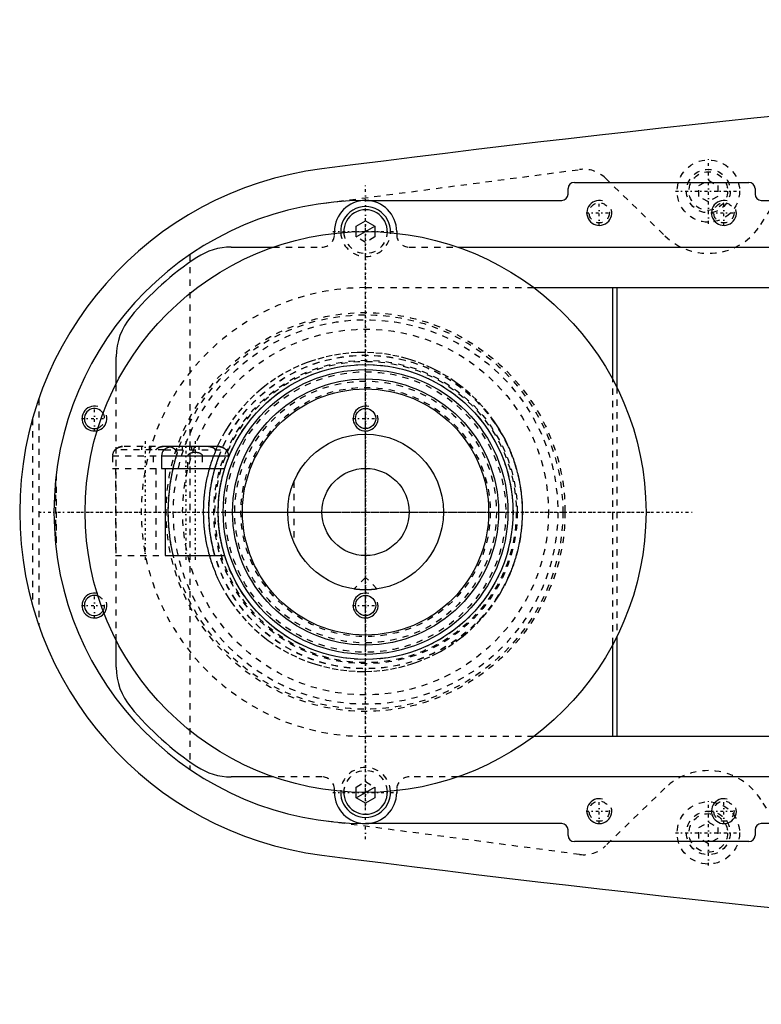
# Model space of a CAD drawing. Extents: x -1055 to 156, y -125 to 125.
# Tile 1 of 6: x -1055 to -936, y -79 to 79. Entities that reach past the tile are written whole.
import ezdxf

# ---------------------------------------------------------------- set-up
doc = ezdxf.new("R2010")
doc.units = 0
doc.linetypes.add('CENTER', pattern=[1.5, 0.45, -0.5, 0.05, -0.5])
doc.linetypes.add('DASHED', pattern=[2, 1, -1])
for name, color, linetype in [('AM_0', 7, 'CONTINUOUS'), ('AM_10', 7, 'CONTINUOUS'), ('AM_3', 7, 'DASHED'), ('AM_7', 7, 'CENTER')]:
    doc.layers.add(name, color=color, linetype=linetype)

msp = doc.modelspace()

# ---------------------------------------------------------------- linework, layer by layer
at = {"layer": 'AM_0', "color": 7, "linetype": 'CONTINUOUS'}
for p, q in [((-966.5, 52.9), (-938.5, 52.9)), ((-967.5, 51), (-967.5, 51.9)), ((-937.5, 51.9), (-937.5, 51)), ((-1000, 50), (-968.5, 50)), ((-936.5, 50), (-830, 50)), ((-1001.5, 45.87), (-1000, 46.73)), ((-1001.5, 44.97), (-1001.5, 45.87)), ((-1000, 46.73), (-998.5, 45.87)), ((-998.5, 45.87), (-998.5, 44.97)), ((-1005, 44.72), (-1005, 45)), ((-995, 45), (-995, 44.72)), ((-1021.56, 42.5), (-1014.79, 42.5)), ((-985.21, 42.5), (-867, 42.5)), ((-973, 36), (-901.33, 36)), ((-960.3, 21.18), (-960.3, 36)), ((-959.7, 36), (-959.7, 20.03)), ((-1040, 20.62), (-1040, 24.92)), ((-1032.26, 10), (-1032.34, 10)), ((-1023.58, 10.5), (-1031.12, 10.5)), ((-1022.36, 10), (-1022.44, 10)), ((-1032.73, 9), (-1032.73, 7)), ((-1032.73, 9), (-1021.98, 9)), ((-1021.98, 8.74), (-1021.98, 9)), ((-1032.73, 7), (-1022.59, 7)), ((-1032.15, 7), (-1032.15, -7)), ((-1032.15, -7), (-1022.59, -7)), ((-959.7, -20.03), (-959.7, -36)), ((-1040, -24.92), (-1040, -20.62)), ((-960.3, -36), (-960.3, -21.18)), ((-901.33, -36), (-973, -36)), ((-1014.79, -42.5), (-1021.56, -42.5)), ((-867, -42.5), (-985.21, -42.5)), ((-1005, -45), (-1005, -44.72)), ((-1001.5, -45.87), (-1001.5, -44.97)), ((-998.5, -44.97), (-998.5, -45.87)), ((-995, -44.72), (-995, -45)), ((-1000, -46.73), (-1001.5, -45.87)), ((-998.5, -45.87), (-1000, -46.73)), ((-968.5, -50), (-1000, -50)), ((-830, -50), (-936.5, -50)), ((-967.5, -51.9), (-967.5, -51)), ((-937.5, -51), (-937.5, -51.9)), ((-938.5, -52.9), (-966.5, -52.9))]:
    msp.add_line(p, q, dxfattribs=at)
for points in [[(-1032.26, 10, 0), (-1032.24, 10.02, 0), (-1032.21, 10.06, 0), (-1032.17, 10.1, 0), (-1032.15, 10.11, 0), (-1032.13, 10.13, 0), (-1032.08, 10.17, 0), (-1032.04, 10.2, 0), (-1031.99, 10.23, 0), (-1031.94, 10.27, 0), (-1031.89, 10.3, 0), (-1031.87, 10.31, 0), (-1031.84, 10.32, 0), (-1031.79, 10.35, 0), (-1031.74, 10.37, 0), (-1031.69, 10.39, 0), (-1031.64, 10.41, 0), (-1031.59, 10.43, 0), (-1031.56, 10.44, 0), (-1031.54, 10.44, 0), (-1031.48, 10.46, 0), (-1031.43, 10.47, 0), (-1031.4, 10.48, 0)], [(-1022.44, 10, 0), (-1022.46, 10.03, 0), (-1022.51, 10.07, 0), (-1022.56, 10.12, 0), (-1022.59, 10.14, 0), (-1022.62, 10.17, 0), (-1022.68, 10.21, 0), (-1022.74, 10.25, 0), (-1022.8, 10.29, 0), (-1022.86, 10.33, 0), (-1022.93, 10.36, 0), (-1022.96, 10.37, 0), (-1022.99, 10.38, 0), (-1023.05, 10.41, 0), (-1023.12, 10.43, 0), (-1023.19, 10.45, 0), (-1023.26, 10.47, 0), (-1023.33, 10.48, 0), (-1023.37, 10.49, 0), (-1023.41, 10.49, 0), (-1023.48, 10.5, 0), (-1023.55, 10.5, 0), (-1023.58, 10.5, 0)], [(-1023.3, 10.48, 0), (-1023.27, 10.47, 0), (-1023.22, 10.46, 0), (-1023.16, 10.44, 0), (-1023.14, 10.44, 0), (-1023.11, 10.43, 0), (-1023.06, 10.41, 0), (-1023.01, 10.39, 0), (-1022.96, 10.37, 0), (-1022.91, 10.35, 0), (-1022.86, 10.32, 0), (-1022.83, 10.31, 0), (-1022.81, 10.3, 0), (-1022.76, 10.27, 0), (-1022.71, 10.23, 0), (-1022.66, 10.2, 0), (-1022.62, 10.17, 0), (-1022.57, 10.13, 0), (-1022.55, 10.11, 0), (-1022.53, 10.1, 0), (-1022.49, 10.06, 0), (-1022.46, 10.02, 0), (-1022.44, 10, 0)], [(-1000, -12.5, 0), (-1000.01, -12.5, 0), (-1000.04, -12.5, 0), (-1000.07, -12.5, 0), (-1000.08, -12.5, 0), (-1000.1, -12.5, 0), (-1000.12, -12.5, 0), (-1000.15, -12.5, 0), (-1000.18, -12.5, 0), (-1000.2, -12.5, 0), (-1000.23, -12.5, 0), (-1000.25, -12.5, 0), (-1000.26, -12.5, 0), (-1000.29, -12.5, 0), (-1000.31, -12.5, 0), (-1000.34, -12.5, 0), (-1000.37, -12.49, 0), (-1000.4, -12.49, 0), (-1000.41, -12.49, 0), (-1000.42, -12.49, 0), (-1000.45, -12.49, 0), (-1000.48, -12.49, 0), (-1000.49, -12.49, 0), (-1000.51, -12.49, 0), (-1000.53, -12.49, 0), (-1000.56, -12.49, 0), (-1000.57, -12.49, 0), (-1000.59, -12.49, 0), (-1000.61, -12.48, 0), (-1000.64, -12.48, 0), (-1000.67, -12.48, 0), (-1000.69, -12.48, 0), (-1000.72, -12.48, 0), (-1000.73, -12.48, 0), (-1000.74, -12.48, 0), (-1000.77, -12.48, 0), (-1000.8, -12.47, 0), (-1000.82, -12.47, 0), (-1000.85, -12.47, 0), (-1000.87, -12.47, 0), (-1000.88, -12.47, 0), (-1000.9, -12.47, 0), (-1000.92, -12.47, 0), (-1000.94, -12.46, 0), (-1000.97, -12.46, 0), (-1000.99, -12.46, 0), (-1001.01, -12.46, 0), (-1001.03, -12.46, 0), (-1001.04, -12.46, 0), (-1001.06, -12.45, 0), (-1001.08, -12.45, 0), (-1001.1, -12.45, 0), (-1001.13, -12.45, 0), (-1001.15, -12.45, 0), (-1001.16, -12.45, 0), (-1001.17, -12.45, 0), (-1001.19, -12.44, 0), (-1001.21, -12.44, 0), (-1001.23, -12.44, 0), (-1001.25, -12.44, 0), (-1001.27, -12.44, 0), (-1001.28, -12.43, 0), (-1001.29, -12.43, 0), (-1001.31, -12.43, 0), (-1001.33, -12.43, 0), (-1001.34, -12.43, 0), (-1001.34, -12.43, 0), (-1001.36, -12.43, 0), (-1001.38, -12.42, 0), (-1001.39, -12.42, 0), (-1001.4, -12.42, 0), (-1001.41, -12.42, 0), (-1001.43, -12.42, 0), (-1001.45, -12.42, 0), (-1001.46, -12.41, 0), (-1001.48, -12.41, 0), (-1001.49, -12.41, 0), (-1001.5, -12.41, 0), (-1001.51, -12.41, 0), (-1001.53, -12.41, 0), (-1001.54, -12.4, 0), (-1001.56, -12.4, 0), (-1001.57, -12.4, 0), (-1001.58, -12.4, 0), (-1001.59, -12.4, 0), (-1001.6, -12.4, 0), (-1001.61, -12.4, 0), (-1001.63, -12.39, 0), (-1001.64, -12.39, 0), (-1001.65, -12.39, 0), (-1001.66, -12.39, 0), (-1001.67, -12.39, 0), (-1001.68, -12.39, 0), (-1001.69, -12.39, 0), (-1001.7, -12.38, 0), (-1001.71, -12.38, 0), (-1001.72, -12.38, 0), (-1001.73, -12.38, 0), (-1001.73, -12.38, 0), (-1001.74, -12.38, 0), (-1001.75, -12.38, 0), (-1001.76, -12.38, 0), (-1001.77, -12.37, 0), (-1001.78, -12.37, 0), (-1001.78, -12.37, 0), (-1001.78, -12.37, 0), (-1001.79, -12.37, 0), (-1001.8, -12.37, 0), (-1001.8, -12.37, 0), (-1001.81, -12.37, 0), (-1001.81, -12.37, 0), (-1001.82, -12.37, 0), (-1001.82, -12.37, 0), (-1001.82, -12.37, 0), (-1001.83, -12.37, 0), (-1001.83, -12.36, 0), (-1001.84, -12.36, 0), (-1001.84, -12.36, 0), (-1001.84, -12.36, 0), (-1001.85, -12.36, 0), (-1001.85, -12.36, 0), (-1001.85, -12.36, 0), (-1001.85, -12.36, 0), (-1001.86, -12.36, 0), (-1001.86, -12.36, 0), (-1001.86, -12.36, 0), (-1001.86, -12.36, 0), (-1001.86, -12.36, 0), (-1001.86, -12.36, 0), (-1001.86, -12.36, 0), (-1001.86, -12.36, 0)], [(-998.14, -12.36, 0), (-998.14, -12.36, 0), (-998.14, -12.36, 0), (-998.14, -12.36, 0), (-998.14, -12.36, 0), (-998.14, -12.36, 0), (-998.14, -12.36, 0), (-998.14, -12.36, 0), (-998.15, -12.36, 0), (-998.15, -12.36, 0), (-998.15, -12.36, 0), (-998.15, -12.36, 0), (-998.16, -12.36, 0), (-998.16, -12.36, 0), (-998.16, -12.36, 0), (-998.17, -12.36, 0), (-998.17, -12.37, 0), (-998.18, -12.37, 0), (-998.18, -12.37, 0), (-998.18, -12.37, 0), (-998.19, -12.37, 0), (-998.19, -12.37, 0), (-998.2, -12.37, 0), (-998.2, -12.37, 0), (-998.21, -12.37, 0), (-998.22, -12.37, 0), (-998.22, -12.37, 0), (-998.22, -12.37, 0), (-998.23, -12.37, 0), (-998.24, -12.38, 0), (-998.25, -12.38, 0), (-998.26, -12.38, 0), (-998.27, -12.38, 0), (-998.27, -12.38, 0), (-998.28, -12.38, 0), (-998.29, -12.38, 0), (-998.3, -12.38, 0), (-998.31, -12.39, 0), (-998.32, -12.39, 0), (-998.33, -12.39, 0), (-998.34, -12.39, 0), (-998.35, -12.39, 0), (-998.36, -12.39, 0), (-998.37, -12.39, 0), (-998.39, -12.4, 0), (-998.4, -12.4, 0), (-998.41, -12.4, 0), (-998.42, -12.4, 0), (-998.43, -12.4, 0), (-998.44, -12.4, 0), (-998.46, -12.4, 0), (-998.47, -12.41, 0), (-998.49, -12.41, 0), (-998.5, -12.41, 0), (-998.51, -12.41, 0), (-998.52, -12.41, 0), (-998.54, -12.41, 0), (-998.55, -12.42, 0), (-998.57, -12.42, 0), (-998.59, -12.42, 0), (-998.6, -12.42, 0), (-998.61, -12.42, 0), (-998.62, -12.42, 0), (-998.64, -12.43, 0), (-998.66, -12.43, 0), (-998.66, -12.43, 0), (-998.67, -12.43, 0), (-998.69, -12.43, 0), (-998.71, -12.43, 0), (-998.72, -12.43, 0), (-998.73, -12.44, 0), (-998.75, -12.44, 0), (-998.77, -12.44, 0), (-998.79, -12.44, 0), (-998.81, -12.44, 0), (-998.83, -12.45, 0), (-998.84, -12.45, 0), (-998.85, -12.45, 0), (-998.87, -12.45, 0), (-998.9, -12.45, 0), (-998.92, -12.45, 0), (-998.94, -12.45, 0), (-998.96, -12.46, 0), (-998.97, -12.46, 0), (-998.99, -12.46, 0), (-999.01, -12.46, 0), (-999.03, -12.46, 0), (-999.06, -12.46, 0), (-999.08, -12.47, 0), (-999.1, -12.47, 0), (-999.12, -12.47, 0), (-999.13, -12.47, 0), (-999.15, -12.47, 0), (-999.18, -12.47, 0), (-999.2, -12.47, 0), (-999.23, -12.48, 0), (-999.26, -12.48, 0), (-999.27, -12.48, 0), (-999.28, -12.48, 0), (-999.31, -12.48, 0), (-999.33, -12.48, 0), (-999.36, -12.48, 0), (-999.39, -12.48, 0), (-999.41, -12.49, 0), (-999.43, -12.49, 0), (-999.44, -12.49, 0), (-999.47, -12.49, 0), (-999.49, -12.49, 0), (-999.51, -12.49, 0), (-999.52, -12.49, 0), (-999.55, -12.49, 0), (-999.58, -12.49, 0), (-999.59, -12.49, 0), (-999.6, -12.49, 0), (-999.63, -12.49, 0), (-999.66, -12.5, 0), (-999.69, -12.5, 0), (-999.71, -12.5, 0), (-999.74, -12.5, 0), (-999.75, -12.5, 0), (-999.77, -12.5, 0), (-999.8, -12.5, 0), (-999.82, -12.5, 0), (-999.85, -12.5, 0), (-999.88, -12.5, 0), (-999.9, -12.5, 0), (-999.92, -12.5, 0), (-999.93, -12.5, 0), (-999.96, -12.5, 0), (-999.99, -12.5, 0), (-1000, -12.5, 0)]]:
    msp.add_polyline3d(points, dxfattribs=at)
for centre, radius in [((-1000, 0), 45), ((-1000, 0), 23.65), ((-1000, 0), 22.85), ((-1000, 0), 21.35), ((-1000, 0), 19.75), ((-1000, 15), 1.62), ((-1000, 0), 12.5), ((-1000, 0), 7), ((-1000, -15), 1.62)]:
    msp.add_circle(centre, radius, dxfattribs=at)
for centre, radius, start, end in [((-623.05, -2920.27), 3000, 91.26165, 97.35313), ((-1000, 0), 55.5, 97.2532, 262.7468), ((-966.5, 51.9), 1, 90, 180), ((-938.5, 51.9), 1, 0, 90), ((-968.5, 51), 1, 270, 0), ((-936.5, 51), 1, 180, 270), ((-1000, 0), 50, 90, 270), ((-1000, 45), 5, 0, 180), ((-1000, 45), 4, 357.4527, 182.5473), ((-1000, 45), 3.5, 357.7713, 182.2287), ((-1021.56, 32.5), 10, 90, 123.5573), ((-1000, 0), 49, 123.5573, 140.2849), ((-1030, 24.92), 10, 140.2849, 180), ((-1043.5, 15), 1.62, 31.4794, 290.4694), ((-1031.23, 9), 1.5, 138.1897, 180), ((-1023.48, 9), 1.5, 0, 41.8103), ((-1043.5, -15), 1.62, 69.5306, 328.5206), ((-1030, -24.92), 10, 180, 219.7151), ((-1000, 0), 49, 219.7151, 236.4427), ((-1021.56, -32.5), 10, 236.4427, 270), ((-1000, -45), 5, 180, 0), ((-1000, -45), 4, 177.4527, 2.5473), ((-1000, -45), 3.5, 177.7713, 2.2287), ((-968.5, -51), 1, 0, 90), ((-936.5, -51), 1, 90, 180), ((-966.5, -51.9), 1, 180, 270), ((-938.5, -51.9), 1, 270, 0), ((-623.05, 2920.27), 3000, 262.64687, 268.73835)]:
    msp.add_arc(centre, radius, start, end, dxfattribs=at)
at = {"layer": 'AM_10', "color": 7, "linetype": 'CONTINUOUS'}
for p, q in [((-1001.5, 44.13), (-998.5, 45.87)), ((-1001.5, -45.87), (-998.5, -44.13))]:
    msp.add_line(p, q, dxfattribs=at)
for centre in [(-962.5, 48), (-942.5, 48), (-1043.5, 15), (-1000, 15), (-1043.5, -15), (-1000, -15), (-962.5, -48), (-942.5, -48)]:
    msp.add_arc(centre, 2, 75, 15, dxfattribs=at)
at = {"layer": 'AM_3', "color": 6, "linetype": 'DASHED'}
for p, q in [((-936.56, 46.13), (-929.22, 57.68)), ((-1006.53, 49.57), (-965.65, 54.96)), ((-961.52, 53.59), (-951.96, 44.32)), ((-946.5, 52.37), (-945, 53.23)), ((-946.5, 50.63), (-946.5, 52.37)), ((-945, 53.23), (-943.5, 52.37)), ((-943.5, 52.37), (-943.5, 50.63)), ((-945, 49.77), (-946.5, 50.63)), ((-943.5, 50.63), (-945, 49.77)), ((-1005, 44.5), (-1005, 44.72)), ((-1001.5, 44.13), (-1001.5, 44.97)), ((-998.5, 44.97), (-998.5, 44.13)), ((-995, 44.72), (-995, 44.5)), ((-1000, 43.27), (-1001.5, 44.13)), ((-998.5, 44.13), (-1000, 43.27)), ((-1028.19, 41.3), (-1028.19, -41.3)), ((-1014.79, 42.5), (-1007, 42.5)), ((-993, 42.5), (-985.21, 42.5)), ((-1000, 36), (-973, 36)), ((-1040, -20.62), (-1040, 20.62)), ((-960.3, -21.18), (-960.3, 21.18)), ((-959.7, 20.03), (-959.7, -20.03)), ((-1052.45, 18.15), (-1052.45, -18.15)), ((-1053.45, 14.95), (-1053.45, -14.95)), ((-1032.26, 10), (-1040.22, 10)), ((-1031.71, 10.5), (-1038.99, 10.5)), ((-1035.95, 10.5), (-1035.95, 10)), ((-1034.75, 10.5), (-1034.75, 10)), ((-1032.26, 10), (-1022.44, 10)), ((-1031.12, 10.5), (-1031.71, 10.5)), ((-1030.34, 9), (-1030.19, 9.51)), ((-1029.45, 10.5), (-1029.45, 10)), ((-1028.25, 10.5), (-1028.25, 10)), ((-1027.95, 10.5), (-1027.95, 10)), ((-1026.75, 10.5), (-1026.75, 10)), ((-1025.21, 10.5), (-1025.17, 10.5)), ((-1025.21, 10.5), (-1025.17, 10.5)), ((-1040.6, 9), (-1040.6, 7)), ((-1040.6, 9), (-1032.73, 9)), ((-1034.1, 9), (-1034.1, 7)), ((-1028.5, 7), (-1028.5, 9)), ((-1026.2, 9), (-1026.2, 7)), ((-1023.6, 8.69), (-1023.6, 9)), ((-1040.6, 7), (-1032.73, 7)), ((-1040.15, 7), (-1040.15, -7)), ((-1033.65, 7), (-1033.65, -7)), ((-1049.77, 4.76), (-1049.77, -4.76)), ((-1049.63, 6.05), (-1049.63, -6.05)), ((-1011.5, 4.9), (-1011.5, -4.9)), ((-1040.15, -7), (-1032.15, -7)), ((-1000, -10.5), (-1001.86, -12.36)), ((-998.14, -12.36), (-1000, -10.5)), ((-973, -36), (-1000, -36)), ((-1007, -42.5), (-1014.79, -42.5)), ((-985.21, -42.5), (-993, -42.5)), ((-1001.5, -44.13), (-1000, -43.27)), ((-1001.5, -44.97), (-1001.5, -44.13)), ((-1000, -43.27), (-998.5, -44.13)), ((-998.5, -44.13), (-998.5, -44.97)), ((-1005, -44.72), (-1005, -44.5)), ((-995, -44.5), (-995, -44.72)), ((-951.96, -44.32), (-961.52, -53.59)), ((-929.22, -57.68), (-936.56, -46.13)), ((-965.65, -54.96), (-1006.53, -49.57)), ((-946.5, -50.63), (-945, -49.77)), ((-945, -49.77), (-943.5, -50.63)), ((-946.5, -52.37), (-946.5, -50.63)), ((-943.5, -50.63), (-943.5, -52.37)), ((-945, -53.23), (-946.5, -52.37)), ((-943.5, -52.37), (-945, -53.23))]:
    msp.add_line(p, q, dxfattribs=at)
for points in [[(-974.81, 0, 0), (-974.81, 0.13, 0), (-974.81, 0.4, 0), (-974.82, 0.66, 0), (-974.82, 0.8, 0), (-974.83, 0.93, 0), (-974.84, 1.2, 0), (-974.85, 1.47, 0), (-974.87, 1.74, 0), (-974.89, 2.01, 0), (-974.91, 2.28, 0), (-974.92, 2.41, 0), (-974.94, 2.55, 0), (-974.97, 2.82, 0), (-975, 3.09, 0), (-975.03, 3.36, 0), (-975.07, 3.63, 0), (-975.11, 3.9, 0), (-975.13, 4.03, 0), (-975.15, 4.17, 0), (-975.2, 4.44, 0), (-975.25, 4.7, 0), (-975.27, 4.84, 0), (-975.3, 4.97, 0), (-975.35, 5.24, 0), (-975.41, 5.51, 0), (-975.44, 5.64, 0), (-975.47, 5.78, 0), (-975.53, 6.05, 0), (-975.6, 6.31, 0), (-975.67, 6.58, 0), (-975.74, 6.84, 0), (-975.82, 7.11, 0), (-975.86, 7.24, 0), (-975.89, 7.37, 0), (-975.98, 7.63, 0), (-976.06, 7.89, 0), (-976.14, 8.15, 0), (-976.23, 8.41, 0), (-976.32, 8.67, 0), (-976.37, 8.8, 0), (-976.42, 8.93, 0), (-976.52, 9.18, 0), (-976.61, 9.44, 0), (-976.72, 9.69, 0), (-976.82, 9.94, 0), (-976.93, 10.19, 0), (-976.98, 10.32, 0), (-977.04, 10.44, 0), (-977.15, 10.69, 0), (-977.26, 10.93, 0), (-977.68, 11.78, 0), (-978.46, 13.17, 0), (-978.88, 13.84, 0), (-979.31, 14.49, 0), (-980.22, 15.73, 0), (-981.17, 16.88, 0), (-982.17, 17.95, 0), (-983.22, 18.96, 0), (-984.34, 19.92, 0), (-984.91, 20.37, 0), (-985.5, 20.8, 0), (-986.72, 21.62, 0), (-987.97, 22.37, 0), (-988.61, 22.71, 0), (-989.26, 23.04, 0), (-990.58, 23.63, 0), (-991.92, 24.14, 0), (-992.6, 24.37, 0), (-993.27, 24.58, 0), (-994.64, 24.93, 0), (-996, 25.21, 0), (-997.35, 25.41, 0), (-998.69, 25.54, 0), (-1000.01, 25.59, 0), (-1000.67, 25.59, 0), (-1001.33, 25.58, 0), (-1002.66, 25.5, 0), (-1004.01, 25.34, 0), (-1005.36, 25.11, 0), (-1006.72, 24.81, 0), (-1008.06, 24.43, 0), (-1008.73, 24.21, 0), (-1009.39, 23.98, 0), (-1010.7, 23.44, 0), (-1011.98, 22.84, 0), (-1013.24, 22.16, 0), (-1014.45, 21.42, 0), (-1015.62, 20.6, 0), (-1016.19, 20.17, 0), (-1016.75, 19.72, 0), (-1017.82, 18.78, 0), (-1018.84, 17.79, 0), (-1019.81, 16.73, 0), (-1020.74, 15.59, 0), (-1021.63, 14.36, 0), (-1022.05, 13.72, 0), (-1022.46, 13.05, 0), (-1023.22, 11.67, 0), (-1023.63, 10.84, 0), (-1023.74, 10.6, 0), (-1023.85, 10.35, 0), (-1023.9, 10.23, 0), (-1023.96, 10.11, 0), (-1024.06, 9.86, 0), (-1024.16, 9.61, 0), (-1024.26, 9.36, 0), (-1024.36, 9.11, 0), (-1024.46, 8.86, 0), (-1024.5, 8.73, 0), (-1024.55, 8.61, 0), (-1024.64, 8.35, 0), (-1024.72, 8.1, 0), (-1024.81, 7.84, 0), (-1024.89, 7.58, 0), (-1024.97, 7.32, 0), (-1025.01, 7.19, 0), (-1025.05, 7.06, 0), (-1025.12, 6.8, 0), (-1025.19, 6.54, 0), (-1025.26, 6.27, 0), (-1025.32, 6.01, 0), (-1025.39, 5.75, 0), (-1025.42, 5.61, 0), (-1025.45, 5.48, 0), (-1025.5, 5.22, 0), (-1025.56, 4.95, 0), (-1025.58, 4.82, 0), (-1025.61, 4.68, 0), (-1025.66, 4.42, 0), (-1025.7, 4.15, 0), (-1025.72, 4.01, 0), (-1025.74, 3.88, 0), (-1025.78, 3.61, 0), (-1025.82, 3.34, 0), (-1025.85, 3.08, 0), (-1025.89, 2.81, 0), (-1025.91, 2.54, 0), (-1025.93, 2.4, 0), (-1025.94, 2.27, 0), (-1025.96, 2, 0), (-1025.98, 1.73, 0), (-1026, 1.47, 0), (-1026.01, 1.2, 0), (-1026.02, 0.93, 0), (-1026.03, 0.8, 0), (-1026.03, 0.66, 0), (-1026.04, 0.4, 0), (-1026.04, 0.13, 0), (-1026.04, 0, 0), (-1026.04, -0.13, 0), (-1026.04, -0.4, 0), (-1026.03, -0.66, 0), (-1026.03, -0.8, 0), (-1026.02, -0.93, 0), (-1026.01, -1.2, 0), (-1026, -1.47, 0), (-1025.98, -1.73, 0), (-1025.96, -2, 0), (-1025.94, -2.27, 0), (-1025.93, -2.4, 0), (-1025.91, -2.54, 0), (-1025.89, -2.81, 0), (-1025.85, -3.08, 0), (-1025.82, -3.34, 0), (-1025.78, -3.61, 0), (-1025.74, -3.88, 0), (-1025.72, -4.01, 0), (-1025.7, -4.15, 0), (-1025.66, -4.42, 0), (-1025.61, -4.68, 0), (-1025.58, -4.82, 0), (-1025.56, -4.95, 0), (-1025.5, -5.22, 0), (-1025.45, -5.48, 0), (-1025.42, -5.61, 0), (-1025.39, -5.75, 0), (-1025.32, -6.01, 0), (-1025.26, -6.27, 0), (-1025.19, -6.54, 0), (-1025.12, -6.8, 0), (-1025.05, -7.06, 0), (-1025.01, -7.19, 0), (-1024.97, -7.32, 0), (-1024.89, -7.58, 0), (-1024.81, -7.84, 0), (-1024.72, -8.1, 0), (-1024.64, -8.35, 0), (-1024.55, -8.61, 0), (-1024.5, -8.73, 0), (-1024.46, -8.86, 0), (-1024.36, -9.11, 0), (-1024.26, -9.36, 0), (-1024.16, -9.61, 0), (-1024.06, -9.86, 0), (-1023.96, -10.11, 0), (-1023.9, -10.23, 0), (-1023.85, -10.35, 0), (-1023.74, -10.6, 0), (-1023.63, -10.84, 0), (-1023.22, -11.67, 0), (-1022.46, -13.05, 0), (-1022.05, -13.72, 0), (-1021.63, -14.36, 0), (-1020.74, -15.59, 0), (-1019.81, -16.73, 0), (-1018.84, -17.79, 0), (-1017.82, -18.78, 0), (-1016.75, -19.72, 0), (-1016.19, -20.17, 0), (-1015.62, -20.6, 0), (-1014.45, -21.42, 0), (-1013.24, -22.16, 0), (-1011.98, -22.84, 0), (-1010.7, -23.44, 0), (-1009.39, -23.98, 0), (-1008.73, -24.21, 0), (-1008.06, -24.43, 0), (-1006.72, -24.81, 0), (-1005.36, -25.11, 0), (-1004.01, -25.34, 0), (-1002.66, -25.5, 0), (-1001.33, -25.58, 0), (-1000.67, -25.59, 0), (-1000.01, -25.59, 0), (-998.69, -25.54, 0), (-997.35, -25.41, 0), (-996, -25.21, 0), (-994.64, -24.93, 0), (-993.27, -24.58, 0), (-992.6, -24.37, 0), (-991.92, -24.14, 0), (-990.58, -23.63, 0), (-989.26, -23.04, 0), (-988.61, -22.71, 0), (-987.97, -22.37, 0), (-986.72, -21.62, 0), (-985.5, -20.8, 0), (-984.91, -20.37, 0), (-984.34, -19.92, 0), (-983.22, -18.96, 0), (-982.17, -17.95, 0), (-981.17, -16.88, 0), (-980.22, -15.73, 0), (-979.31, -14.49, 0), (-978.88, -13.84, 0), (-978.46, -13.17, 0), (-977.68, -11.78, 0), (-977.26, -10.93, 0), (-977.15, -10.69, 0), (-977.04, -10.44, 0), (-976.98, -10.32, 0), (-976.93, -10.19, 0), (-976.82, -9.94, 0), (-976.72, -9.69, 0), (-976.61, -9.44, 0), (-976.52, -9.18, 0), (-976.42, -8.93, 0), (-976.37, -8.8, 0), (-976.32, -8.67, 0), (-976.23, -8.41, 0), (-976.14, -8.15, 0), (-976.06, -7.89, 0), (-975.98, -7.63, 0), (-975.89, -7.37, 0), (-975.86, -7.24, 0), (-975.82, -7.11, 0), (-975.74, -6.84, 0), (-975.67, -6.58, 0), (-975.6, -6.31, 0), (-975.53, -6.05, 0), (-975.47, -5.78, 0), (-975.44, -5.64, 0), (-975.41, -5.51, 0), (-975.35, -5.24, 0), (-975.3, -4.97, 0), (-975.27, -4.84, 0), (-975.25, -4.7, 0), (-975.2, -4.44, 0), (-975.15, -4.17, 0), (-975.13, -4.03, 0), (-975.11, -3.9, 0), (-975.07, -3.63, 0), (-975.03, -3.36, 0), (-975, -3.09, 0), (-974.97, -2.82, 0), (-974.94, -2.55, 0), (-974.92, -2.41, 0), (-974.91, -2.28, 0), (-974.89, -2.01, 0), (-974.87, -1.74, 0), (-974.85, -1.47, 0), (-974.84, -1.2, 0), (-974.83, -0.93, 0), (-974.82, -0.8, 0), (-974.82, -0.66, 0), (-974.81, -0.4, 0), (-974.81, -0.13, 0), (-974.81, 0, 0)], [(-1038.99, 10.5, 0), (-1039.02, 10.5, 0), (-1039.09, 10.5, 0), (-1039.17, 10.49, 0), (-1039.2, 10.49, 0), (-1039.24, 10.48, 0), (-1039.31, 10.47, 0), (-1039.38, 10.45, 0), (-1039.45, 10.43, 0), (-1039.52, 10.41, 0), (-1039.58, 10.38, 0), (-1039.62, 10.37, 0), (-1039.65, 10.36, 0), (-1039.71, 10.33, 0), (-1039.77, 10.29, 0), (-1039.84, 10.25, 0), (-1039.9, 10.21, 0), (-1039.96, 10.17, 0), (-1039.98, 10.14, 0), (-1040.01, 10.12, 0), (-1040.06, 10.07, 0), (-1040.11, 10.03, 0), (-1040.13, 10, 0)], [(-1040.13, 10, 0), (-1040.13, 10.01, 0), (-1040.11, 10.02, 0), (-1040.1, 10.04, 0), (-1040.09, 10.04, 0), (-1040.09, 10.05, 0), (-1040.07, 10.06, 0), (-1040.06, 10.08, 0), (-1040.05, 10.09, 0), (-1040.03, 10.1, 0), (-1040.02, 10.12, 0), (-1040.01, 10.12, 0), (-1040, 10.13, 0), (-1039.99, 10.14, 0), (-1039.97, 10.15, 0), (-1039.95, 10.17, 0), (-1039.94, 10.18, 0), (-1039.92, 10.19, 0), (-1039.91, 10.2, 0), (-1039.91, 10.2, 0), (-1039.89, 10.22, 0), (-1039.87, 10.23, 0), (-1039.86, 10.23, 0)], [(-1039.86, 10.23, 0), (-1039.85, 10.24, 0), (-1039.82, 10.26, 0), (-1039.8, 10.28, 0), (-1039.78, 10.29, 0), (-1039.77, 10.29, 0), (-1039.74, 10.31, 0), (-1039.71, 10.32, 0), (-1039.68, 10.34, 0), (-1039.66, 10.35, 0), (-1039.63, 10.36, 0), (-1039.62, 10.37, 0), (-1039.6, 10.38, 0), (-1039.57, 10.39, 0), (-1039.55, 10.4, 0), (-1039.52, 10.41, 0), (-1039.49, 10.42, 0), (-1039.46, 10.43, 0), (-1039.44, 10.43, 0), (-1039.43, 10.44, 0), (-1039.4, 10.45, 0), (-1039.37, 10.45, 0), (-1039.35, 10.46, 0)], [(-1039.35, 10.46, 0), (-1039.34, 10.46, 0), (-1039.32, 10.47, 0), (-1039.3, 10.47, 0), (-1039.29, 10.47, 0), (-1039.28, 10.47, 0), (-1039.26, 10.48, 0), (-1039.24, 10.48, 0), (-1039.22, 10.48, 0), (-1039.2, 10.49, 0), (-1039.18, 10.49, 0), (-1039.17, 10.49, 0), (-1039.16, 10.49, 0), (-1039.14, 10.49, 0), (-1039.12, 10.49, 0), (-1039.1, 10.5, 0), (-1039.08, 10.5, 0), (-1039.06, 10.5, 0), (-1039.05, 10.5, 0), (-1039.04, 10.5, 0), (-1039.02, 10.5, 0), (-1039, 10.5, 0), (-1038.99, 10.5, 0)], [(-1032.49, 10.5, 0), (-1032.52, 10.5, 0), (-1032.59, 10.5, 0), (-1032.67, 10.49, 0), (-1032.7, 10.49, 0), (-1032.74, 10.48, 0), (-1032.81, 10.47, 0), (-1032.88, 10.45, 0), (-1032.95, 10.43, 0), (-1033.02, 10.41, 0), (-1033.08, 10.38, 0), (-1033.12, 10.37, 0), (-1033.15, 10.36, 0), (-1033.21, 10.33, 0), (-1033.27, 10.29, 0), (-1033.34, 10.25, 0), (-1033.4, 10.21, 0), (-1033.46, 10.17, 0), (-1033.48, 10.14, 0), (-1033.51, 10.12, 0), (-1033.56, 10.07, 0), (-1033.61, 10.03, 0), (-1033.63, 10, 0)], [(-1032.49, 10.5, 0), (-1032.52, 10.5, 0), (-1032.59, 10.5, 0), (-1032.67, 10.49, 0), (-1032.7, 10.49, 0), (-1032.74, 10.48, 0), (-1032.81, 10.47, 0), (-1032.88, 10.45, 0), (-1032.95, 10.43, 0), (-1033.02, 10.41, 0), (-1033.08, 10.38, 0), (-1033.12, 10.37, 0), (-1033.15, 10.36, 0), (-1033.21, 10.33, 0), (-1033.27, 10.29, 0), (-1033.34, 10.25, 0), (-1033.4, 10.21, 0), (-1033.46, 10.17, 0), (-1033.48, 10.14, 0), (-1033.51, 10.12, 0), (-1033.56, 10.07, 0), (-1033.61, 10.03, 0), (-1033.63, 10, 0)], [(-1033.63, 10, 0), (-1033.61, 10.03, 0), (-1033.56, 10.07, 0), (-1033.51, 10.12, 0), (-1033.48, 10.14, 0), (-1033.46, 10.17, 0), (-1033.4, 10.21, 0), (-1033.34, 10.25, 0), (-1033.27, 10.29, 0), (-1033.21, 10.33, 0), (-1033.15, 10.36, 0), (-1033.12, 10.37, 0), (-1033.08, 10.38, 0), (-1033.02, 10.41, 0), (-1032.95, 10.43, 0), (-1032.88, 10.45, 0), (-1032.81, 10.47, 0), (-1032.74, 10.48, 0), (-1032.7, 10.49, 0), (-1032.67, 10.49, 0), (-1032.59, 10.5, 0), (-1032.52, 10.5, 0), (-1032.49, 10.5, 0)], [(-1033.63, 10, 0), (-1033.63, 10.01, 0), (-1033.61, 10.02, 0), (-1033.6, 10.04, 0), (-1033.59, 10.04, 0), (-1033.59, 10.05, 0), (-1033.57, 10.06, 0), (-1033.56, 10.08, 0), (-1033.55, 10.09, 0), (-1033.53, 10.1, 0), (-1033.52, 10.12, 0), (-1033.51, 10.12, 0), (-1033.5, 10.13, 0), (-1033.49, 10.14, 0), (-1033.47, 10.15, 0), (-1033.45, 10.17, 0), (-1033.44, 10.18, 0), (-1033.42, 10.19, 0), (-1033.41, 10.2, 0), (-1033.41, 10.2, 0), (-1033.39, 10.22, 0), (-1033.37, 10.23, 0), (-1033.36, 10.23, 0)], [(-1033.36, 10.23, 0), (-1033.34, 10.25, 0), (-1033.3, 10.28, 0), (-1033.25, 10.3, 0), (-1033.23, 10.32, 0), (-1033.21, 10.33, 0), (-1033.16, 10.35, 0), (-1033.11, 10.37, 0), (-1033.07, 10.39, 0), (-1033.02, 10.41, 0), (-1032.97, 10.42, 0), (-1032.95, 10.43, 0), (-1032.92, 10.44, 0), (-1032.87, 10.45, 0), (-1032.82, 10.46, 0), (-1032.77, 10.47, 0), (-1032.72, 10.48, 0), (-1032.67, 10.49, 0), (-1032.64, 10.49, 0), (-1032.62, 10.5, 0), (-1032.56, 10.5, 0), (-1032.51, 10.5, 0), (-1032.49, 10.5, 0)], [(-1031.71, 10.5, 0), (-1031.66, 10.5, 0), (-1031.56, 10.49, 0), (-1031.46, 10.48, 0), (-1031.41, 10.47, 0)], [(-1030.57, 10, 0), (-1030.58, 10.02, 0), (-1030.62, 10.06, 0), (-1030.66, 10.09, 0), (-1030.68, 10.11, 0), (-1030.7, 10.13, 0), (-1030.74, 10.16, 0), (-1030.79, 10.2, 0), (-1030.83, 10.23, 0), (-1030.88, 10.26, 0), (-1030.93, 10.29, 0), (-1030.95, 10.31, 0), (-1030.98, 10.32, 0), (-1031.03, 10.34, 0), (-1031.08, 10.37, 0), (-1031.12, 10.39, 0), (-1031.17, 10.41, 0), (-1031.22, 10.42, 0), (-1031.25, 10.43, 0), (-1031.28, 10.44, 0), (-1031.33, 10.45, 0), (-1031.39, 10.47, 0), (-1031.41, 10.47, 0)], [(-1031.4, 10.48, 0), (-1031.35, 10.48, 0), (-1031.26, 10.49, 0), (-1031.16, 10.5, 0), (-1031.12, 10.5, 0)], [(-1028.5, 9, 0), (-1028.5, 9, 0), (-1028.5, 9.01, 0), (-1028.5, 9.01, 0), (-1028.5, 9.01, 0), (-1028.5, 9.01, 0), (-1028.5, 9.02, 0), (-1028.5, 9.02, 0), (-1028.5, 9.03, 0), (-1028.5, 9.03, 0), (-1028.5, 9.04, 0), (-1028.5, 9.04, 0), (-1028.5, 9.04, 0), (-1028.5, 9.05, 0), (-1028.5, 9.05, 0), (-1028.5, 9.05, 0), (-1028.5, 9.06, 0), (-1028.5, 9.06, 0), (-1028.5, 9.07, 0), (-1028.5, 9.07, 0), (-1028.49, 9.07, 0), (-1028.49, 9.08, 0), (-1028.49, 9.08, 0), (-1028.49, 9.08, 0), (-1028.49, 9.08, 0), (-1028.49, 9.09, 0), (-1028.49, 9.09, 0), (-1028.49, 9.09, 0), (-1028.49, 9.1, 0), (-1028.49, 9.1, 0), (-1028.48, 9.12, 0), (-1028.47, 9.14, 0), (-1028.46, 9.16, 0), (-1028.45, 9.19, 0), (-1028.43, 9.21, 0), (-1028.42, 9.22, 0), (-1028.42, 9.23, 0), (-1028.4, 9.25, 0), (-1028.38, 9.27, 0), (-1028.37, 9.29, 0), (-1028.35, 9.3, 0), (-1028.33, 9.32, 0), (-1028.32, 9.33, 0), (-1028.3, 9.34, 0), (-1028.28, 9.36, 0), (-1028.26, 9.37, 0), (-1028.25, 9.38, 0), (-1028.24, 9.39, 0), (-1028.22, 9.4, 0), (-1028.19, 9.41, 0), (-1028.18, 9.42, 0), (-1028.17, 9.42, 0), (-1028.15, 9.43, 0), (-1028.13, 9.45, 0), (-1028.1, 9.46, 0), (-1028.08, 9.47, 0), (-1028.06, 9.48, 0), (-1028.05, 9.48, 0), (-1028.03, 9.49, 0), (-1028.01, 9.49, 0), (-1027.98, 9.5, 0), (-1027.96, 9.51, 0), (-1027.93, 9.52, 0), (-1027.91, 9.53, 0), (-1027.9, 9.53, 0), (-1027.88, 9.53, 0), (-1027.86, 9.54, 0), (-1027.83, 9.55, 0), (-1027.81, 9.55, 0), (-1027.78, 9.56, 0), (-1027.75, 9.56, 0), (-1027.74, 9.57, 0), (-1027.73, 9.57, 0), (-1027.7, 9.57, 0), (-1027.67, 9.58, 0), (-1027.65, 9.58, 0), (-1027.62, 9.58, 0), (-1027.59, 9.59, 0), (-1027.58, 9.59, 0), (-1027.57, 9.59, 0), (-1027.54, 9.59, 0), (-1027.52, 9.59, 0), (-1027.43, 9.6, 0), (-1027.35, 9.6, 0), (-1027.27, 9.6, 0), (-1027.18, 9.59, 0), (-1027.16, 9.59, 0), (-1027.13, 9.59, 0), (-1027.12, 9.59, 0), (-1027.11, 9.59, 0), (-1027.08, 9.58, 0), (-1027.05, 9.58, 0), (-1027.03, 9.58, 0), (-1027, 9.57, 0), (-1026.97, 9.57, 0), (-1026.96, 9.57, 0), (-1026.95, 9.56, 0), (-1026.92, 9.56, 0), (-1026.89, 9.55, 0), (-1026.87, 9.55, 0), (-1026.84, 9.54, 0), (-1026.82, 9.53, 0), (-1026.8, 9.53, 0), (-1026.79, 9.53, 0), (-1026.77, 9.52, 0), (-1026.74, 9.51, 0), (-1026.72, 9.5, 0), (-1026.69, 9.49, 0), (-1026.67, 9.49, 0), (-1026.65, 9.48, 0), (-1026.64, 9.48, 0), (-1026.62, 9.47, 0), (-1026.6, 9.46, 0), (-1026.57, 9.45, 0), (-1026.55, 9.43, 0), (-1026.53, 9.42, 0), (-1026.52, 9.42, 0), (-1026.51, 9.41, 0), (-1026.48, 9.4, 0), (-1026.46, 9.39, 0), (-1026.45, 9.38, 0), (-1026.44, 9.37, 0), (-1026.42, 9.36, 0), (-1026.4, 9.34, 0), (-1026.38, 9.33, 0), (-1026.37, 9.32, 0), (-1026.35, 9.3, 0), (-1026.33, 9.29, 0), (-1026.32, 9.27, 0), (-1026.3, 9.25, 0), (-1026.28, 9.23, 0), (-1026.28, 9.22, 0), (-1026.27, 9.21, 0), (-1026.25, 9.19, 0), (-1026.24, 9.16, 0), (-1026.23, 9.14, 0), (-1026.22, 9.13, 0), (-1026.22, 9.12, 0), (-1026.22, 9.12, 0), (-1026.22, 9.12, 0), (-1026.22, 9.11, 0), (-1026.22, 9.11, 0), (-1026.22, 9.11, 0), (-1026.21, 9.1, 0), (-1026.21, 9.1, 0), (-1026.21, 9.09, 0), (-1026.21, 9.09, 0), (-1026.21, 9.09, 0), (-1026.21, 9.08, 0), (-1026.21, 9.08, 0), (-1026.21, 9.08, 0), (-1026.21, 9.08, 0), (-1026.21, 9.07, 0), (-1026.2, 9.07, 0), (-1026.2, 9.07, 0), (-1026.2, 9.06, 0), (-1026.2, 9.06, 0), (-1026.2, 9.05, 0), (-1026.2, 9.05, 0), (-1026.2, 9.05, 0), (-1026.2, 9.04, 0), (-1026.2, 9.04, 0), (-1026.2, 9.04, 0), (-1026.2, 9.03, 0), (-1026.2, 9.03, 0), (-1026.2, 9.02, 0), (-1026.2, 9.02, 0), (-1026.2, 9.01, 0), (-1026.2, 9.01, 0), (-1026.2, 9.01, 0), (-1026.2, 9.01, 0), (-1026.2, 9, 0), (-1026.2, 9, 0)], [(-1024.07, 10, 0), (-1024.09, 10.03, 0), (-1024.14, 10.07, 0), (-1024.19, 10.12, 0), (-1024.22, 10.14, 0), (-1024.24, 10.17, 0), (-1024.3, 10.21, 0), (-1024.36, 10.25, 0), (-1024.43, 10.29, 0), (-1024.49, 10.33, 0), (-1024.55, 10.36, 0), (-1024.58, 10.37, 0), (-1024.62, 10.38, 0), (-1024.68, 10.41, 0), (-1024.75, 10.43, 0), (-1024.82, 10.45, 0), (-1024.89, 10.47, 0), (-1024.96, 10.48, 0), (-1025, 10.49, 0), (-1025.03, 10.49, 0), (-1025.11, 10.5, 0), (-1025.18, 10.5, 0), (-1025.21, 10.5, 0)], [(-1025.17, 10.5, 0), (-1025.14, 10.5, 0), (-1025.07, 10.49, 0), (-1025, 10.49, 0), (-1024.96, 10.48, 0), (-1024.93, 10.47, 0), (-1024.86, 10.46, 0), (-1024.79, 10.44, 0), (-1024.72, 10.42, 0), (-1024.66, 10.4, 0), (-1024.6, 10.38, 0), (-1024.57, 10.36, 0), (-1024.54, 10.35, 0), (-1024.47, 10.32, 0), (-1024.41, 10.28, 0), (-1024.35, 10.25, 0), (-1024.29, 10.2, 0), (-1024.24, 10.16, 0), (-1024.21, 10.14, 0), (-1024.19, 10.12, 0), (-1024.14, 10.07, 0), (-1024.09, 10.02, 0), (-1024.07, 10, 0)], [(-1025.17, 10.5, 0), (-1025.14, 10.5, 0), (-1025.07, 10.49, 0), (-1025, 10.49, 0), (-1024.96, 10.48, 0), (-1024.93, 10.47, 0), (-1024.86, 10.46, 0), (-1024.79, 10.44, 0), (-1024.72, 10.42, 0), (-1024.66, 10.4, 0), (-1024.6, 10.38, 0), (-1024.57, 10.36, 0), (-1024.54, 10.35, 0), (-1024.47, 10.32, 0), (-1024.41, 10.28, 0), (-1024.35, 10.25, 0), (-1024.29, 10.2, 0), (-1024.24, 10.16, 0), (-1024.21, 10.14, 0), (-1024.19, 10.12, 0), (-1024.14, 10.07, 0), (-1024.09, 10.02, 0), (-1024.07, 10, 0)], [(-1024.07, 10, 0), (-1024.09, 10.02, 0), (-1024.14, 10.07, 0), (-1024.19, 10.12, 0), (-1024.21, 10.14, 0), (-1024.24, 10.16, 0), (-1024.29, 10.2, 0), (-1024.35, 10.25, 0), (-1024.41, 10.28, 0), (-1024.47, 10.32, 0), (-1024.54, 10.35, 0), (-1024.57, 10.36, 0), (-1024.6, 10.38, 0), (-1024.66, 10.4, 0), (-1024.72, 10.42, 0), (-1024.79, 10.44, 0), (-1024.86, 10.46, 0), (-1024.93, 10.47, 0), (-1024.96, 10.48, 0), (-1025, 10.49, 0), (-1025.07, 10.49, 0), (-1025.14, 10.5, 0), (-1025.17, 10.5, 0)], [(-1023.58, 10.5, 0), (-1023.54, 10.5, 0), (-1023.44, 10.49, 0), (-1023.35, 10.48, 0), (-1023.3, 10.48, 0)], [(-1030.87, 7, 0), (-1030.85, 7.06, 0), (-1030.82, 7.18, 0), (-1030.8, 7.31, 0), (-1030.78, 7.37, 0), (-1030.77, 7.43, 0), (-1030.74, 7.55, 0), (-1030.71, 7.67, 0), (-1030.68, 7.78, 0), (-1030.65, 7.9, 0), (-1030.62, 8.02, 0), (-1030.6, 8.07, 0), (-1030.59, 8.13, 0), (-1030.56, 8.24, 0), (-1030.53, 8.35, 0), (-1030.5, 8.46, 0), (-1030.47, 8.56, 0), (-1030.44, 8.66, 0), (-1030.43, 8.71, 0), (-1030.41, 8.76, 0), (-1030.38, 8.86, 0), (-1030.36, 8.95, 0), (-1030.34, 9, 0)], [(-1024.16, 7, 0), (-1024.13, 7.07, 0), (-1024.09, 7.22, 0), (-1024.05, 7.36, 0), (-1024.03, 7.43, 0), (-1024.01, 7.5, 0), (-1023.96, 7.63, 0), (-1023.92, 7.76, 0), (-1023.88, 7.88, 0), (-1023.84, 8, 0), (-1023.81, 8.11, 0), (-1023.79, 8.16, 0), (-1023.77, 8.21, 0), (-1023.74, 8.3, 0), (-1023.71, 8.39, 0), (-1023.69, 8.44, 0), (-1023.69, 8.45, 0), (-1023.68, 8.47, 0), (-1023.68, 8.47, 0), (-1023.68, 8.48, 0), (-1023.67, 8.49, 0), (-1023.67, 8.5, 0), (-1023.66, 8.52, 0), (-1023.66, 8.53, 0), (-1023.66, 8.54, 0), (-1023.65, 8.54, 0), (-1023.65, 8.55, 0), (-1023.65, 8.56, 0), (-1023.64, 8.57, 0), (-1023.64, 8.58, 0), (-1023.64, 8.59, 0), (-1023.63, 8.6, 0), (-1023.63, 8.6, 0), (-1023.63, 8.61, 0), (-1023.63, 8.62, 0), (-1023.63, 8.62, 0), (-1023.62, 8.63, 0), (-1023.62, 8.63, 0), (-1023.62, 8.64, 0), (-1023.62, 8.64, 0), (-1023.62, 8.65, 0), (-1023.62, 8.65, 0), (-1023.61, 8.66, 0), (-1023.61, 8.66, 0), (-1023.61, 8.67, 0), (-1023.61, 8.67, 0), (-1023.61, 8.67, 0), (-1023.61, 8.68, 0), (-1023.61, 8.68, 0), (-1023.6, 8.68, 0), (-1023.6, 8.68, 0), (-1023.6, 8.69, 0), (-1023.6, 8.69, 0), (-1023.6, 8.69, 0), (-1023.6, 8.69, 0), (-1023.6, 8.69, 0), (-1023.6, 8.69, 0), (-1023.6, 8.69, 0), (-1023.6, 8.69, 0)], [(-1022.59, 7, 0), (-1022.57, 7.08, 0), (-1022.52, 7.23, 0), (-1022.47, 7.38, 0), (-1022.45, 7.45, 0), (-1022.42, 7.52, 0), (-1022.38, 7.66, 0), (-1022.33, 7.79, 0), (-1022.29, 7.92, 0), (-1022.24, 8.04, 0), (-1022.2, 8.15, 0), (-1022.18, 8.2, 0), (-1022.16, 8.25, 0), (-1022.13, 8.35, 0), (-1022.09, 8.44, 0), (-1022.07, 8.49, 0), (-1022.07, 8.5, 0), (-1022.06, 8.51, 0), (-1022.06, 8.52, 0), (-1022.06, 8.53, 0), (-1022.05, 8.54, 0), (-1022.05, 8.55, 0), (-1022.04, 8.56, 0), (-1022.04, 8.58, 0), (-1022.04, 8.59, 0), (-1022.03, 8.59, 0), (-1022.03, 8.6, 0), (-1022.03, 8.61, 0), (-1022.02, 8.62, 0), (-1022.02, 8.63, 0), (-1022.02, 8.64, 0), (-1022.01, 8.65, 0), (-1022.01, 8.65, 0), (-1022.01, 8.66, 0), (-1022.01, 8.66, 0), (-1022, 8.67, 0), (-1022, 8.68, 0), (-1022, 8.68, 0), (-1022, 8.69, 0), (-1021.99, 8.69, 0), (-1021.99, 8.7, 0), (-1021.99, 8.7, 0), (-1021.99, 8.7, 0), (-1021.99, 8.71, 0), (-1021.99, 8.72, 0), (-1021.98, 8.72, 0), (-1021.98, 8.72, 0), (-1021.98, 8.73, 0), (-1021.98, 8.73, 0), (-1021.98, 8.73, 0), (-1021.98, 8.73, 0), (-1021.98, 8.74, 0), (-1021.98, 8.74, 0), (-1021.98, 8.74, 0), (-1021.98, 8.74, 0), (-1021.98, 8.74, 0), (-1021.98, 8.74, 0), (-1021.98, 8.74, 0), (-1021.98, 8.74, 0)], [(-1030.87, -7, 0), (-1030.88, -6.95, 0), (-1030.9, -6.84, 0), (-1030.92, -6.74, 0), (-1030.94, -6.68, 0), (-1030.95, -6.63, 0), (-1030.97, -6.52, 0), (-1030.99, -6.41, 0), (-1031.02, -6.3, 0), (-1031.04, -6.18, 0), (-1031.06, -6.07, 0), (-1031.07, -6.01, 0), (-1031.09, -5.95, 0), (-1031.11, -5.83, 0), (-1031.13, -5.71, 0), (-1031.15, -5.59, 0), (-1031.17, -5.47, 0), (-1031.19, -5.35, 0), (-1031.21, -5.29, 0), (-1031.22, -5.23, 0), (-1031.24, -5.1, 0), (-1031.26, -4.97, 0), (-1031.27, -4.91, 0), (-1031.33, -4.52, 0), (-1031.43, -3.72, 0), (-1031.52, -2.9, 0), (-1031.58, -2.07, 0), (-1031.63, -1.24, 0), (-1031.65, -0.41, 0), (-1031.65, 0, 0), (-1031.65, 0.41, 0), (-1031.63, 1.24, 0), (-1031.58, 2.07, 0), (-1031.52, 2.9, 0), (-1031.43, 3.72, 0), (-1031.33, 4.52, 0), (-1031.27, 4.91, 0), (-1031.26, 4.97, 0), (-1031.24, 5.1, 0), (-1031.22, 5.23, 0), (-1031.21, 5.29, 0), (-1031.19, 5.35, 0), (-1031.17, 5.47, 0), (-1031.15, 5.59, 0), (-1031.13, 5.71, 0), (-1031.11, 5.83, 0), (-1031.09, 5.95, 0), (-1031.07, 6.01, 0), (-1031.06, 6.07, 0), (-1031.04, 6.18, 0), (-1031.02, 6.3, 0), (-1030.99, 6.41, 0), (-1030.97, 6.52, 0), (-1030.95, 6.63, 0), (-1030.94, 6.68, 0), (-1030.92, 6.74, 0), (-1030.9, 6.84, 0), (-1030.88, 6.95, 0), (-1030.87, 7, 0)], [(-1024.16, -7, 0), (-1024.17, -6.96, 0), (-1024.19, -6.87, 0), (-1024.22, -6.77, 0), (-1024.23, -6.72, 0), (-1024.25, -6.68, 0), (-1024.28, -6.58, 0), (-1024.3, -6.47, 0), (-1024.33, -6.37, 0), (-1024.36, -6.26, 0), (-1024.39, -6.15, 0), (-1024.4, -6.1, 0), (-1024.41, -6.04, 0), (-1024.44, -5.93, 0), (-1024.47, -5.81, 0), (-1024.5, -5.69, 0), (-1024.52, -5.57, 0), (-1024.55, -5.45, 0), (-1024.57, -5.39, 0), (-1024.58, -5.33, 0), (-1024.61, -5.2, 0), (-1024.63, -5.08, 0), (-1024.64, -5.02, 0), (-1024.66, -4.95, 0), (-1024.68, -4.82, 0), (-1024.71, -4.69, 0), (-1024.72, -4.63, 0), (-1024.73, -4.56, 0), (-1024.76, -4.43, 0), (-1024.78, -4.3, 0), (-1024.8, -4.16, 0), (-1024.83, -4.02, 0), (-1024.85, -3.89, 0), (-1024.86, -3.82, 0), (-1024.87, -3.75, 0), (-1024.89, -3.61, 0), (-1024.91, -3.47, 0), (-1024.97, -2.98, 0), (-1025.06, -2.12, 0), (-1025.12, -1.26, 0), (-1025.15, -0.42, 0), (-1025.15, 0, 0), (-1025.15, 0.42, 0), (-1025.12, 1.26, 0), (-1025.06, 2.12, 0), (-1024.97, 2.98, 0), (-1024.91, 3.47, 0), (-1024.89, 3.61, 0), (-1024.87, 3.75, 0), (-1024.86, 3.82, 0), (-1024.85, 3.89, 0), (-1024.83, 4.02, 0), (-1024.8, 4.16, 0), (-1024.78, 4.3, 0), (-1024.76, 4.43, 0), (-1024.73, 4.56, 0), (-1024.72, 4.63, 0), (-1024.71, 4.69, 0), (-1024.68, 4.82, 0), (-1024.66, 4.95, 0), (-1024.64, 5.02, 0), (-1024.63, 5.08, 0), (-1024.61, 5.2, 0), (-1024.58, 5.33, 0), (-1024.57, 5.39, 0), (-1024.55, 5.45, 0), (-1024.52, 5.57, 0), (-1024.5, 5.69, 0), (-1024.47, 5.81, 0), (-1024.44, 5.93, 0), (-1024.41, 6.04, 0), (-1024.4, 6.1, 0), (-1024.39, 6.15, 0), (-1024.36, 6.26, 0), (-1024.33, 6.37, 0), (-1024.3, 6.47, 0), (-1024.28, 6.58, 0), (-1024.25, 6.68, 0), (-1024.23, 6.72, 0), (-1024.22, 6.77, 0), (-1024.19, 6.87, 0), (-1024.17, 6.96, 0), (-1024.16, 7, 0)], [(-1022.59, -7, 0), (-1022.59, -7, 0), (-1022.59, -6.99, 0), (-1022.6, -6.98, 0), (-1022.6, -6.97, 0), (-1022.6, -6.96, 0), (-1022.6, -6.95, 0), (-1022.61, -6.94, 0), (-1022.61, -6.93, 0), (-1022.62, -6.92, 0), (-1022.62, -6.91, 0), (-1022.62, -6.9, 0), (-1022.62, -6.9, 0), (-1022.63, -6.88, 0), (-1022.63, -6.87, 0), (-1022.64, -6.82, 0), (-1022.66, -6.78, 0), (-1022.67, -6.74, 0), (-1022.7, -6.65, 0), (-1022.72, -6.55, 0), (-1022.75, -6.45, 0), (-1022.78, -6.35, 0), (-1022.81, -6.25, 0), (-1022.83, -6.19, 0), (-1022.84, -6.14, 0), (-1022.87, -6.03, 0), (-1022.9, -5.91, 0), (-1022.93, -5.8, 0), (-1022.96, -5.68, 0), (-1022.99, -5.56, 0), (-1023, -5.5, 0), (-1023.02, -5.44, 0), (-1023.04, -5.32, 0), (-1023.07, -5.19, 0), (-1023.09, -5.13, 0), (-1023.1, -5.06, 0), (-1023.13, -4.94, 0), (-1023.16, -4.81, 0), (-1023.17, -4.74, 0), (-1023.18, -4.67, 0), (-1023.21, -4.54, 0), (-1023.24, -4.41, 0), (-1023.26, -4.27, 0), (-1023.29, -4.13, 0), (-1023.31, -3.99, 0), (-1023.32, -3.92, 0), (-1023.33, -3.85, 0), (-1023.36, -3.71, 0), (-1023.38, -3.57, 0), (-1023.4, -3.43, 0), (-1023.42, -3.28, 0), (-1023.44, -3.14, 0), (-1023.45, -3.07, 0), (-1023.46, -2.99, 0), (-1023.48, -2.85, 0), (-1023.5, -2.7, 0), (-1023.55, -2.19, 0), (-1023.61, -1.3, 0), (-1023.65, -0.43, 0), (-1023.65, 0, 0), (-1023.65, 0.43, 0), (-1023.61, 1.3, 0), (-1023.55, 2.19, 0), (-1023.5, 2.7, 0), (-1023.48, 2.85, 0), (-1023.46, 2.99, 0), (-1023.45, 3.07, 0), (-1023.44, 3.14, 0), (-1023.42, 3.28, 0), (-1023.4, 3.43, 0), (-1023.38, 3.57, 0), (-1023.36, 3.71, 0), (-1023.33, 3.85, 0), (-1023.32, 3.92, 0), (-1023.31, 3.99, 0), (-1023.29, 4.13, 0), (-1023.26, 4.27, 0), (-1023.24, 4.41, 0), (-1023.21, 4.54, 0), (-1023.18, 4.67, 0), (-1023.17, 4.74, 0), (-1023.16, 4.81, 0), (-1023.13, 4.94, 0), (-1023.1, 5.06, 0), (-1023.09, 5.13, 0), (-1023.07, 5.19, 0), (-1023.04, 5.32, 0), (-1023.02, 5.44, 0), (-1023, 5.5, 0), (-1022.99, 5.56, 0), (-1022.96, 5.68, 0), (-1022.93, 5.8, 0), (-1022.9, 5.91, 0), (-1022.87, 6.03, 0), (-1022.84, 6.14, 0), (-1022.83, 6.19, 0), (-1022.81, 6.25, 0), (-1022.78, 6.35, 0), (-1022.75, 6.45, 0), (-1022.72, 6.55, 0), (-1022.7, 6.65, 0), (-1022.67, 6.74, 0), (-1022.66, 6.78, 0), (-1022.64, 6.82, 0), (-1022.63, 6.87, 0), (-1022.63, 6.88, 0), (-1022.62, 6.9, 0), (-1022.62, 6.9, 0), (-1022.62, 6.91, 0), (-1022.62, 6.92, 0), (-1022.61, 6.93, 0), (-1022.61, 6.94, 0), (-1022.6, 6.95, 0), (-1022.6, 6.96, 0), (-1022.6, 6.97, 0), (-1022.6, 6.98, 0), (-1022.59, 6.99, 0), (-1022.59, 7, 0), (-1022.59, 7, 0)]]:
    msp.add_polyline3d(points, dxfattribs=at)
for centre, radius in [((-945, 51.5), 5), ((-945, 51.5), 3.5), ((-945, 51.5), 3.1), ((-962.5, 48), 1.62), ((-942.5, 48), 1.62), ((-1000, 0), 32), ((-1000, 0), 31.65), ((-1000, 0), 30.85), ((-1000, 0), 29.35), ((-1000, 0), 25.17), ((-1000, 0), 25.15), ((-1000, 0), 24.35), ((-1000, 0), 24.17), ((-1000, 0), 23.67), ((-1000, 0), 22.5), ((-1000, 0), 21), ((-1000, 0), 20), ((-962.5, -48), 1.62), ((-945, -51.5), 5), ((-942.5, -48), 1.62), ((-945, -51.5), 3.5), ((-945, -51.5), 3.1)]:
    msp.add_circle(centre, radius, dxfattribs=at)
for centre, radius, start, end in [((-965, 50), 5, 45.8804, 97.5053), ((-945, 51.5), 10, 225.8804, 327.5532), ((-1007, 44.5), 2, 270, 0), ((-1000, 45), 4, 182.5473, 357.4527), ((-1000, 45), 3.5, 182.2287, 357.7713), ((-993, 44.5), 2, 180, 270), ((-1000, 0), 36, 90, 270), ((-1043.5, 15), 1.62, 290.4694, 31.4794), ((-1039.1, 9), 1.5, 138.1897, 180), ((-1031.6, 9), 1.5, 19.7622, 41.8103), ((-1043.5, -15), 1.62, 328.5206, 69.5306), ((-1000, -45), 4, 2.5473, 177.4527), ((-1007, -44.5), 2, 0, 90), ((-1000, -45), 3.5, 2.2287, 177.7713), ((-993, -44.5), 2, 90, 180), ((-945, -51.5), 10, 32.4468, 134.1196), ((-965, -50), 5, 262.4947, 314.1196)]:
    msp.add_arc(centre, radius, start, end, dxfattribs=at)
at = {"layer": 'AM_7', "color": 4, "linetype": 'CENTER'}
for p, q in [((-945, 46.25), (-945, 56.75)), ((-1000, -52.5), (-1000, 52.5)), ((-950.25, 51.5), (-939.75, 51.5)), ((-962.5, 45.9), (-962.5, 50.1)), ((-942.5, 45.9), (-942.5, 50.1)), ((-964.6, 48), (-960.4, 48)), ((-944.6, 48), (-940.4, 48)), ((-1000, -47.25), (-1000, 47.25)), ((-1005.25, 45), (-994.75, 45)), ((-1000, -33.23), (-1000, 33.23)), ((-1000, -22.05), (-1000, 22.05)), ((-1043.5, 12.9), (-1043.5, 17.1)), ((-1045.6, 15), (-1041.4, 15)), ((-1002.1, 15), (-997.9, 15)), ((-1035.35, 11.38), (-1035.35, -7.87)), ((-1028.85, 11.38), (-1028.85, -7.87)), ((-1028.85, 11.38), (-1028.85, -7.87)), ((-1027.35, 11.38), (-1027.35, -7.87)), ((-1052.5, 0), (-947.5, 0)), ((-1047.25, 0), (-952.75, 0)), ((-1033.23, 0), (-966.77, 0)), ((-1022.05, 0), (-977.95, 0)), ((-1043.5, -17.1), (-1043.5, -12.9)), ((-1045.6, -15), (-1041.4, -15)), ((-1002.1, -15), (-997.9, -15)), ((-1005.25, -45), (-994.75, -45)), ((-962.5, -50.1), (-962.5, -45.9)), ((-945, -56.75), (-945, -46.25)), ((-942.5, -50.1), (-942.5, -45.9)), ((-964.6, -48), (-960.4, -48)), ((-944.6, -48), (-940.4, -48)), ((-950.25, -51.5), (-939.75, -51.5))]:
    msp.add_line(p, q, dxfattribs=at)

doc.saveas('drawing.dxf')
